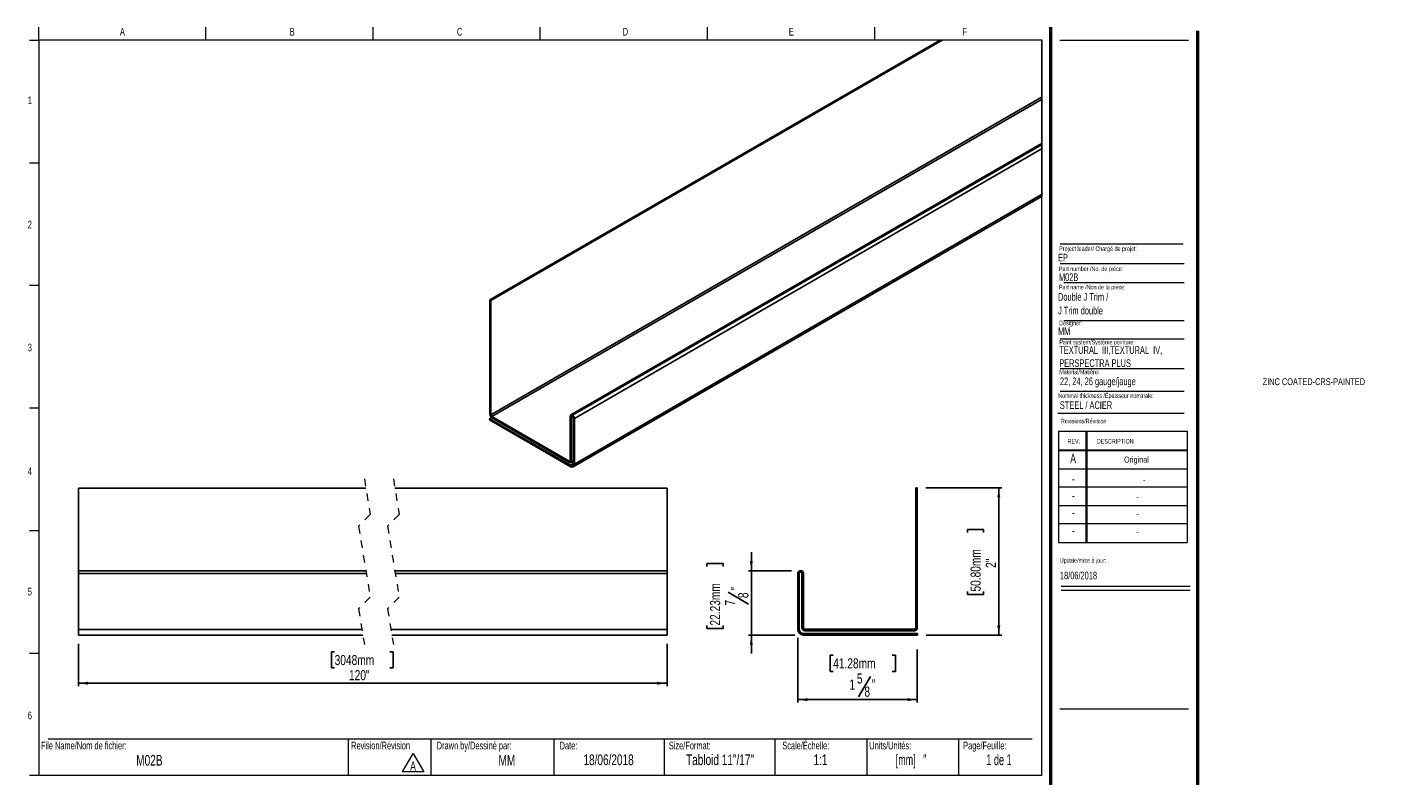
# Model space of a CAD drawing. Header units: inches. Extents: x 0.5 to 41.7, y 0.4 to 26.3.
import ezdxf

# ---------------------------------------------------------------- set-up
doc = ezdxf.new("R2010")
doc.units = ezdxf.units.IN
doc.header["$MEASUREMENT"] = 0
doc.linetypes.add('HIDDEN', pattern=[0.075, 0.05, -0.025])
doc.layers.add('FORMAT', color=7, linetype='Continuous')
doc.styles.add('SLDTEXTSTYLE0', font='TXT', dxfattribs={"width": 0.7})
doc.styles.add('SLDTEXTSTYLE1', font='TXT', dxfattribs={"width": 0.633333})
doc.styles.add('SLDTEXTSTYLE2', font='TXT', dxfattribs={"width": 0.625})
doc.styles.add('SLDTEXTSTYLE3', font='TXT', dxfattribs={"width": 0.75})
doc.dimstyles.new('SLDDIMSTYLE0', dxfattribs={"dimtxt": 0.137795, "dimasz": 0.13, "dimexe": 0, "dimexo": 0.0625, "dimgap": 0.034449, "dimtad": 1, "dimdec": 6, "dimrnd": 1e-09, "dimzin": 12, "dimdsep": 46, "dimlunit": 5, "dimtxsty": 'SLDTEXTSTYLE3', "dimsah": 1, "dimcen": 0.09, "dimadec": 0, "dimazin": 3, "dimtfac": 1, "dimtdec": 1, "dimtofl": 0, "dimtmove": 0, "dimatfit": 3, "dimfxl": 1, "dimfrac": 2, "dimtolj": 1, "dimtzin": 12, "dimarcsym": 0})
doc.dimstyles.new('SLDDIMSTYLE1', dxfattribs={"dimtxt": 0.137795, "dimasz": 0.13, "dimexe": 0, "dimexo": 0.0625, "dimgap": 0.034449, "dimtad": 1, "dimdec": 6, "dimrnd": 1e-09, "dimzin": 12, "dimdsep": 46, "dimlunit": 5, "dimtxsty": 'SLDTEXTSTYLE3', "dimsah": 1, "dimcen": 0.09, "dimadec": 0, "dimazin": 3, "dimtfac": 1, "dimtdec": 1, "dimtmove": 0, "dimatfit": 0, "dimfxl": 1, "dimfrac": 2, "dimtolj": 1, "dimtzin": 12, "dimarcsym": 0})
doc.dimstyles.new('SLDDIMSTYLE2', dxfattribs={"dimtxt": 0.137795, "dimasz": 0.13, "dimexe": 0, "dimexo": 0.0625, "dimgap": 0.034449, "dimtad": 1, "dimdec": 1, "dimrnd": 1e-09, "dimzin": 12, "dimdsep": 46, "dimlunit": 5, "dimtxsty": 'SLDTEXTSTYLE3', "dimsah": 1, "dimcen": 0.09, "dimadec": 0, "dimazin": 3, "dimtfac": 1, "dimtdec": 1, "dimtofl": 0, "dimtmove": 0, "dimatfit": 3, "dimfxl": 1, "dimfrac": 2, "dimtolj": 1, "dimtzin": 12, "dimarcsym": 0})

# ---------------------------------------------------------------- blocks, each defined once
blk = doc.blocks.new('SW_NOTE_0')
at = {"color": 0, "linetype": 'Continuous', "lineweight": 0}
for p, q in [((-0.097, 0.017), (0.049, 0.27)), ((0.049, 0.27), (0.195, 0.017)), ((0.195, 0.017), (-0.097, 0.017))]:
    blk.add_line(p, q, dxfattribs=at)
at = {"color": 0, "linetype": 'Continuous', "lineweight": 0, "insert": (0.049, 0.161), "char_height": 0.125, "attachment_point": 2, "style": 'SLDTEXTSTYLE0'}
blk.add_mtext('A', dxfattribs=at)
blk = doc.blocks.new('SW_NOTE_1')
at = {"layer": 'FORMAT', "color": 0, "char_height": 0.10417, "attachment_point": 1, "style": 'SLDTEXTSTYLE0'}
for s, insert in [('TEXTURAL  III,TEXTURAL  IV,', (0, 0.134)), ('PERSPECTRA PLUS', (0, -0.044))]:
    blk.add_mtext(s, dxfattribs=dict(at, insert=insert))
blk = doc.blocks.new('_D')
at = {"layer": 'FORMAT'}
for p, q in [((10.939, 2.391), (10.939, 1.511)), ((12.564, 2.231), (12.564, 1.511)), ((11.421, 2.154), (11.379, 2.154)), ((11.379, 2.154), (11.379, 1.935)), ((12.224, 2.154), (12.266, 2.154)), ((12.266, 2.154), (12.266, 1.935)), ((11.379, 1.935), (11.421, 1.935)), ((11.928, 1.867), (11.763, 1.591)), ((12.266, 1.935), (12.224, 1.935)), ((12.564, 1.551), (10.939, 1.551))]:
    blk.add_line(p, q, dxfattribs=at)
for points in [[(10.939, 1.551), (11.069, 1.531), (11.069, 1.571)], [(12.564, 1.551), (12.434, 1.571), (12.434, 1.531)]]:
    blk.add_solid(points, dxfattribs=at)
at = {"layer": 'FORMAT', "attachment_point": 1, "style": 'SLDTEXTSTYLE3'}
for s, insert, char_height in [('41.28mm', (11.421, 2.113), 0.1378), ('5', (11.743, 1.907), 0.138), ('1', (11.642, 1.824), 0.138), ('8', (11.845, 1.728), 0.138), ('"', (11.947, 1.826), 0.138)]:
    blk.add_mtext(s, dxfattribs=dict(at, insert=insert, char_height=char_height))
blk = doc.blocks.new('_D_1')
at = {"layer": 'FORMAT'}
for p, q in [((10.309, 3.304), (10.309, 3.554)), ((9.706, 3.36), (9.706, 3.402)), ((9.706, 3.402), (9.925, 3.402)), ((9.925, 3.402), (9.925, 3.36)), ((10.856, 3.304), (10.27, 3.304)), ((10.309, 3.304), (10.309, 2.429)), ((9.993, 3.013), (10.269, 2.848)), ((9.706, 2.558), (9.706, 2.516)), ((9.706, 2.516), (9.925, 2.516)), ((9.925, 2.516), (9.925, 2.558)), ((10.901, 2.429), (10.27, 2.429)), ((10.309, 2.429), (10.309, 2.179))]:
    blk.add_line(p, q, dxfattribs=at)
for points in [[(10.309, 3.304), (10.329, 3.434), (10.289, 3.434)], [(10.309, 2.429), (10.289, 2.299), (10.329, 2.299)]]:
    blk.add_solid(points, dxfattribs=at)
at = {"layer": 'FORMAT', "attachment_point": 1, "rotation": 90, "style": 'SLDTEXTSTYLE3'}
for s, insert, char_height in [('22.23mm', (9.747, 2.558), 0.1378), ('"', (10.034, 3.033), 0.138), ('8', (10.131, 2.931), 0.138), ('7', (9.953, 2.829), 0.138)]:
    blk.add_mtext(s, dxfattribs=dict(at, insert=insert, char_height=char_height))
blk = doc.blocks.new('_D_2')
at = {"layer": 'FORMAT'}
for p, q in [((12.682, 4.429), (13.711, 4.429)), ((13.672, 2.429), (13.672, 4.429)), ((13.247, 3.823), (13.247, 3.865)), ((13.247, 3.865), (13.465, 3.865)), ((13.465, 3.865), (13.465, 3.823)), ((13.247, 3.02), (13.247, 2.978)), ((13.247, 2.978), (13.465, 2.978)), ((13.465, 2.978), (13.465, 3.02)), ((12.687, 2.429), (13.711, 2.429))]:
    blk.add_line(p, q, dxfattribs=at)
for points in [[(13.672, 4.429), (13.652, 4.299), (13.692, 4.299)], [(13.672, 2.429), (13.692, 2.559), (13.652, 2.559)]]:
    blk.add_solid(points, dxfattribs=at)
at = {"layer": 'FORMAT', "char_height": 0.1378, "attachment_point": 1, "rotation": 90, "style": 'SLDTEXTSTYLE3'}
for s, insert in [('50.80mm', (13.288, 3.02)), ('2"', (13.494, 3.342))]:
    blk.add_mtext(s, dxfattribs=dict(at, insert=insert))
blk = doc.blocks.new('_D_3')
at = {"layer": 'FORMAT'}
for p, q in [((1.165, 2.308), (1.165, 1.735)), ((9.163, 2.308), (9.163, 1.735)), ((4.646, 2.199), (4.604, 2.199)), ((4.604, 2.199), (4.604, 1.981)), ((5.398, 2.199), (5.44, 2.199)), ((5.44, 2.199), (5.44, 1.981)), ((4.604, 1.981), (4.646, 1.981)), ((5.44, 1.981), (5.398, 1.981)), ((1.165, 1.774), (9.163, 1.774))]:
    blk.add_line(p, q, dxfattribs=at)
for points in [[(1.165, 1.774), (1.295, 1.754), (1.295, 1.794)], [(9.163, 1.774), (9.033, 1.794), (9.033, 1.754)]]:
    blk.add_solid(points, dxfattribs=at)
at = {"layer": 'FORMAT', "char_height": 0.1378, "attachment_point": 1, "style": 'SLDTEXTSTYLE3'}
for s, insert in [('3048mm', (4.646, 2.158)), ('120"', (4.841, 1.952))]:
    blk.add_mtext(s, dxfattribs=dict(at, insert=insert))

msp = doc.modelspace()

# ---------------------------------------------------------------- linework, layer by layer
at = {"color": 7, "linetype": 'Continuous', "lineweight": 18}
for p, q in [((0.6262516, 10.5170732), (0.6262516, 10.6939449)), ((2.8970849, 10.5170732), (2.8970849, 10.6939449)), ((5.1679183, 10.5170732), (5.1679183, 10.6939449)), ((7.4387516, 10.5170732), (7.4387516, 10.6939449)), ((9.7095849, 10.6939449), (9.7095849, 10.5170732)), ((11.9804183, 10.6939449), (11.9804183, 10.5170732)), ((0.5012516, 10.5170732), (0.6262516, 10.5170732)), ((14.2512516, 10.5170732), (0.6262516, 10.5170732)), ((0.6262516, 10.5170732), (0.6262516, 0.5170732)), ((14.2512516, 10.5170732), (14.2512516, 0.5170732)), ((14.5012516, 10.5170732), (16.2512516, 10.5170732)), ((0.5012516, 8.8504065), (0.6262516, 8.8504065)), ((14.5052809, 7.4796461), (16.192868, 7.4796461)), ((14.5578273, 7.2228331), (16.192868, 7.2228331)), ((0.5012516, 7.1837398), (0.6262516, 7.1837398)), ((14.5578273, 6.7072972), (16.192868, 6.7072972)), ((14.5052809, 6.4574028), (16.192868, 6.4574028)), ((14.5052809, 6.0531641), (16.192868, 6.0531641)), ((14.5052809, 5.7453132), (16.192868, 5.7453132)), ((0.5012516, 5.5170732), (0.6262516, 5.5170732)), ((14.4754278, 5.446808), (16.192868, 5.446808)), ((14.4811999, 5.1987495), (16.2311999, 5.1987495)), ((14.4811999, 5.1987495), (14.4811999, 3.6887495)), ((14.8561999, 5.1987495), (14.8561999, 3.6887495)), ((14.8661999, 5.1987495), (14.8661999, 3.6887495)), ((16.2311999, 5.1987495), (16.2311999, 3.6887495)), ((14.4811999, 4.9487495), (16.2311999, 4.9487495)), ((14.4811999, 4.9387495), (16.2311999, 4.9387495)), ((14.4811999, 4.6887495), (16.2311999, 4.6887495)), ((16.2311999, 4.4387495), (14.4811999, 4.4387495)), ((14.4811999, 4.1887495), (16.2311999, 4.1887495)), ((16.2311999, 3.9387495), (14.4811999, 3.9387495)), ((0.5012516, 3.8504065), (0.6262516, 3.8504065)), ((14.4811999, 3.6887495), (16.2311999, 3.6887495)), ((14.5215385, 3.094666), (16.2715385, 3.094666)), ((14.5215385, 3.0386495), (16.2715385, 3.0386495)), ((0.5012516, 2.1837398), (0.6262516, 2.1837398)), ((0.7512516, 1.0170732), (14.1262516, 1.0170732)), ((4.8316802, 1.0170732), (4.8316802, 0.5170732)), ((5.9539324, 1.0170732), (5.9539324, 0.5170732)), ((7.6262516, 1.0170732), (7.6262516, 0.5170732)), ((9.1262516, 1.0170732), (9.1262516, 0.5170732)), ((10.6262516, 1.0170732), (10.6262516, 0.5170732)), ((11.8762516, 1.0170732), (11.8762516, 0.5170732)), ((13.1262516, 1.0170732), (13.1262516, 0.5170732)), ((0.6262516, 0.5170732), (0.5012516, 0.5170732)), ((14.2512516, 0.5170732), (0.6262516, 0.5170732))]:
    msp.add_line(p, q, dxfattribs=at)
at = {"color": 7, "linetype": 'Continuous', "lineweight": 50}
for p, q in [((14.3762516, 10.6939449), (14.3762516, 0.3920732)), ((16.3762516, 0.3920732), (16.3762516, 10.6420732))]:
    msp.add_line(p, q, dxfattribs=at)
at = {"color": 7, "linetype": 'Continuous', "lineweight": 25}
for p, q in [((6.7550577, 6.9846335), (12.8740846, 10.5170722)), ((6.7691985, 6.9764695), (12.9023663, 10.5170722)), ((6.7691985, 5.4230505), (14.2592074, 9.7469403)), ((6.7828935, 5.3993259), (14.2592074, 9.71531)), ((14.2592074, 9.1185103), (7.8560681, 5.4220578)), ((7.8735646, 5.4203237), (14.2592074, 9.1066762)), ((7.8793561, 5.416982), (14.2592074, 9.0999906)), ((7.9041038, 5.374116), (14.2592074, 9.0428382)), ((7.8875318, 4.7169161), (14.2592074, 8.3952056)), ((7.9041038, 4.7535448), (14.2592074, 8.422267)), ((6.7550577, 6.9846335), (6.7550577, 5.4312144)), ((6.7550577, 6.9846335), (6.7691985, 6.9764695)), ((6.7691985, 6.9764695), (6.7691985, 5.4230505)), ((6.7513969, 5.3699953), (6.7787212, 5.3857694)), ((6.7513969, 5.353665), (6.7513969, 5.3699953)), ((7.8475357, 4.7372075), (6.7513969, 5.3699953)), ((7.8475357, 4.7208772), (6.7513969, 5.353665)), ((6.7828935, 5.3993259), (7.835122, 4.7918889)), ((6.7828935, 5.3829957), (7.835122, 4.7755586)), ((7.848817, 4.7997994), (7.848817, 5.4060326)), ((7.8629578, 4.7916355), (7.8629578, 5.3978687)), ((7.8735646, 5.4203237), (7.8793561, 5.416982)), ((7.8735646, 5.4039934), (7.8793561, 5.4006518)), ((7.889963, 5.3822799), (7.889963, 4.7617088)), ((7.9041038, 5.374116), (7.9041038, 4.7535448)), ((7.8548056, 4.7736086), (7.889963, 4.793907)), ((12.564034, 4.4288081), (12.544034, 4.4288081)), ((12.544034, 4.4288081), (12.544034, 2.5263672)), ((12.564034, 4.4288081), (12.564034, 2.5263672)), ((1.1651815, 4.4257471), (5.0704637, 4.4257471)), ((1.1651815, 4.4257471), (1.1651815, 3.3007471)), ((5.4641631, 4.4257471), (9.1632227, 4.4257471)), ((9.1632227, 4.4257471), (9.1632227, 3.3007471)), ((1.1651815, 3.3007471), (1.1651815, 3.2657471)), ((1.1651815, 3.3007471), (5.0704637, 3.3007471)), ((1.1651815, 3.2657471), (1.1651815, 2.5057471)), ((1.1651815, 3.2657471), (5.0761567, 3.2657471)), ((5.4641631, 3.3007471), (9.1632227, 3.3007471)), ((5.4698608, 3.2657471), (9.1632227, 3.2657471)), ((9.1632227, 3.3007471), (9.1632227, 3.2657471)), ((9.1632227, 3.2657471), (9.1632227, 2.5057471)), ((10.939034, 3.2688081), (10.939034, 2.5088081)), ((10.959034, 3.2688081), (10.959034, 2.5088081)), ((10.982223, 3.3038081), (10.974034, 3.3038081)), ((10.982223, 3.2838081), (10.974034, 3.2838081)), ((10.997223, 2.5263672), (10.997223, 3.2688081)), ((11.017223, 2.5263672), (11.017223, 3.2688081)), ((1.1651815, 2.5057471), (5.0167491, 2.5057471)), ((1.1651815, 2.5057471), (1.1651815, 2.4257471)), ((1.1651815, 2.4257471), (5.0297683, 2.4257471)), ((5.4104485, 2.5057471), (9.1632227, 2.5057471)), ((5.4234724, 2.4257471), (9.1632227, 2.4257471)), ((9.1632227, 2.5057471), (9.1632227, 2.4257471)), ((11.019034, 2.4488081), (12.5692093, 2.4488081)), ((11.019034, 2.4288081), (12.5692093, 2.4288081)), ((12.5246639, 2.5069971), (11.0365931, 2.5069971)), ((12.5246639, 2.4869971), (11.0365931, 2.4869971)), ((12.5692093, 2.4288081), (12.5692093, 2.4488081))]:
    msp.add_line(p, q, dxfattribs=at)
at = {"color": 8, "linetype": 'Continuous', "lineweight": 25}
for p, q in [((7.8629578, 5.3978687), (7.8735693, 5.4039934)), ((7.835122, 4.7918889), (7.848817, 4.7997971)), ((7.8629578, 4.7916355), (7.889963, 4.8072242)), ((7.8475357, 4.7372075), (7.889963, 4.7616994))]:
    msp.add_line(p, q, dxfattribs=at)
at = {"color": 7, "linetype": 'HIDDEN', "lineweight": 18}
for p, q in [((5.0501158, 4.5507471), (5.128856, 4.0669872)), ((5.4438166, 4.5507471), (5.5225567, 4.0669872)), ((5.128856, 4.0669872), (4.9713756, 3.9095069)), ((5.5225567, 4.0669872), (5.3650764, 3.9095069)), ((4.9713756, 3.9095069), (5.128856, 2.9419872)), ((5.3650764, 3.9095069), (5.5225567, 2.9419872)), ((5.128856, 2.9419872), (4.9713756, 2.7845069)), ((4.9713756, 2.7845069), (5.0501158, 2.3007471)), ((5.5225567, 2.9419872), (5.3650764, 2.7845069)), ((5.3650764, 2.7845069), (5.4438166, 2.3007471))]:
    msp.add_line(p, q, dxfattribs=at)
at = {"color": 7, "linetype": 'Continuous', "lineweight": 18, "flags": 128}
msp.add_lwpolyline([(14.2592074, 8.3952056), (14.2592074, 8.422267), (14.2592074, 9.0428382), (14.2592074, 9.0999906), (14.2592074, 9.1066762), (14.2592074, 9.1185103), (14.2592074, 9.71531), (14.2592074, 9.7469403), (14.2592074, 10.5170722), (12.9023663, 10.5170722), (12.8740846, 10.5170722)], dxfattribs=at)
at = {"color": 7, "linetype": 'Continuous', "lineweight": 25}
for centre, radius, start, end in [((6.8154898, 5.4339569), 0.0604943, 182.59832842, 237.39584369), ((6.7989504, 5.4244098), 0.0297829, 182.6159029, 237.37550048), ((7.863903, 5.4084815), 0.0152835, 50.78992714, 189.22037367), ((7.8694243, 5.3989169), 0.0065508, 50.79936356, 189.20780037), ((7.850383, 5.3716783), 0.0537761, 2.59807434, 57.39977379), ((7.8669341, 5.3812322), 0.0230527, 2.6048934, 57.39428045), ((7.8404675, 4.7984445), 0.0084587, 230.80588581, 9.21743566), ((7.8459888, 4.7888799), 0.0171913, 230.79421123, 9.22369105), ((7.8640977, 4.757513), 0.0262033, 230.79782795, 9.21408905), ((7.8696186, 4.7479491), 0.0349362, 230.79531974, 9.21678141), ((10.974034, 3.2688081), 0.035, 90, 180), ((10.974034, 3.2688081), 0.015, 90, 180), ((10.982223, 3.2688081), 0.035, 0, 90), ((10.982223, 3.2688081), 0.015, 0, 90), ((11.019034, 2.5088081), 0.08, 180, 270), ((11.019034, 2.5088081), 0.06, 180, 270), ((11.0365931, 2.5263672), 0.0393701, 180, 270), ((11.0365931, 2.5263672), 0.0193701, 180, 270), ((12.5246639, 2.5263672), 0.0393701, 270, 0), ((12.5246639, 2.5263672), 0.0193701, 270, 0)]:
    msp.add_arc(centre, radius, start, end, dxfattribs=at)
at = {"layer": 'FORMAT', "color": 250, "lineweight": 18, "true_color": 0x454545}
msp.add_line((14.5052809, 7.7477891), (16.1756542, 7.7477891), dxfattribs=at)
at = {"layer": 'FORMAT', "lineweight": 18}
msp.add_line((14.5012516, 1.4265536), (16.2512516, 1.4265536), dxfattribs=at)

# ---------------------------------------------------------------- block references
at = {"color": 7, "linetype": 'Continuous', "lineweight": 0}
msp.add_blockref('SW_NOTE_0', (5.6629239, 0.5500403), dxfattribs=at)
at = {"layer": 'FORMAT'}
msp.add_blockref('SW_NOTE_1', (14.4936793, 6.2219515), dxfattribs=at)

# ---------------------------------------------------------------- texts
at = {"color": 7, "linetype": 'Continuous', "lineweight": 0}
for s, insert, char_height, attachment_point, style in [('A', (1.7614258, 10.6839024), 0.1041667, 2, 'SLDTEXTSTYLE0'), ('B', (4.0695891, 10.6839024), 0.1041667, 2, 'SLDTEXTSTYLE0'), ('C', (6.3441318, 10.6839024), 0.1041667, 2, 'SLDTEXTSTYLE0'), ('D', (8.5974733, 10.6839024), 0.1041667, 2, 'SLDTEXTSTYLE0'), ('E', (10.8526565, 10.6839024), 0.1041667, 2, 'SLDTEXTSTYLE0'), ('F', (13.2074254, 10.6839024), 0.1041667, 2, 'SLDTEXTSTYLE0'), ('1', (0.5037246, 9.7518248), 0.1041667, 2, 'SLDTEXTSTYLE0'), ('2', (0.5037246, 8.0618626), 0.1041667, 2, 'SLDTEXTSTYLE0'), ('EP', (14.4770103, 7.6126145), 0.10416667, 1, 'SLDTEXTSTYLE0'), ('Project leader/ Chargé de projet:', (14.4927736, 7.7128037), 0.0625, 1, 'SLDTEXTSTYLE0'), ('Part number /No. de pièce:', (14.4892638, 7.4395042), 0.0625, 1, 'SLDTEXTSTYLE0'), ('M02B', (14.4892638, 7.3462932), 0.10416667, 1, 'SLDTEXTSTYLE0'), ('Designer:', (14.4927736, 6.7027068), 0.0625, 1, 'SLDTEXTSTYLE0'), ('MM', (14.4770103, 6.6115619), 0.10416667, 1, 'SLDTEXTSTYLE0'), ('3', (0.5037246, 6.3910002), 0.1041667, 2, 'SLDTEXTSTYLE0'), ('Paint system/Système peinture:', (14.4936793, 6.4423393), 0.0625, 1, 'SLDTEXTSTYLE0'), ('ZINC COATED-CRS-PAINTED', (17.2579034, 5.920721), 0.09375, 1, 'SLDTEXTSTYLE0'), ('Nominal thickness /Épaisseur nominale:', (14.4802784, 5.7152135), 0.0625, 1, 'SLDTEXTSTYLE0'), ('STEEL / ACIER', (14.5019361, 5.6065758), 0.104166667, 1, 'SLDTEXTSTYLE0'), ('Revisions/Révision', (14.5156012, 5.3694188), 0.0625, 1, 'SLDTEXTSTYLE0'), ('REV.', (14.6062312, 5.0951297), 0.0625, 1, 'SLDTEXTSTYLE0'), ('DESCRIPTION', (15.0041424, 5.0951297), 0.0625, 1, 'SLDTEXTSTYLE0'), ('A', (14.6820414, 4.8942809), 0.125, 2, 'SLDTEXTSTYLE0'), ('Original', (15.5419694, 4.8554617), 0.08333333, 2, 'SLDTEXTSTYLE0'), ('4', (0.5037246, 4.7085424), 0.1041667, 2, 'SLDTEXTSTYLE0'), ('-', (14.6833579, 4.6174037), 0.125, 2, 'SLDTEXTSTYLE0'), ('-', (15.6471739, 4.5785845), 0.0833333, 2, 'SLDTEXTSTYLE0'), ('-', (14.6833579, 4.3881653), 0.125, 2, 'SLDTEXTSTYLE0'), ('-', (15.5556728, 4.3493461), 0.0833333, 2, 'SLDTEXTSTYLE0'), ('-', (14.6833579, 4.1569001), 0.125, 2, 'SLDTEXTSTYLE0'), ('-', (15.5556728, 4.118081), 0.0833333, 2, 'SLDTEXTSTYLE0'), ('-', (14.6833579, 3.9142956), 0.125, 2, 'SLDTEXTSTYLE0'), ('-', (15.5556728, 3.8754764), 0.0833333, 2, 'SLDTEXTSTYLE0'), ('Update/mise à jour:', (14.5009021, 3.4746831), 0.0625, 1, 'SLDTEXTSTYLE0'), ('18/06/2018', (14.5029298, 3.2903145), 0.10416667, 1, 'SLDTEXTSTYLE0'), ('5', (0.5037246, 3.0715769), 0.1041667, 2, 'SLDTEXTSTYLE0'), ('6', (0.5037246, 1.3878409), 0.1041667, 2, 'SLDTEXTSTYLE0'), ('File Name/Nom de fichier:', (0.6549319, 0.9786785), 0.104166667, 1, 'SLDTEXTSTYLE0'), ('Revision/Révision', (4.8700984, 0.9786785), 0.104166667, 1, 'SLDTEXTSTYLE0'), ('Drawn by/Dessiné par:', (6.0332993, 0.9786785), 0.104166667, 1, 'SLDTEXTSTYLE0'), ('Date:', (7.7035091, 0.9786785), 0.10416667, 1, 'SLDTEXTSTYLE0'), ('Size/Format:', (9.1875093, 0.9786785), 0.104166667, 1, 'SLDTEXTSTYLE0'), ('Scale/Échelle:', (10.7293877, 0.9786785), 0.104166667, 1, 'SLDTEXTSTYLE0'), ('Units/Unités:', (11.9111167, 0.9786785), 0.104166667, 1, 'SLDTEXTSTYLE0'), ('Page/Feuille:', (13.1879976, 0.9786785), 0.104166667, 1, 'SLDTEXTSTYLE0'), ('M02B', (2.1283142, 0.7993968), 0.14583333, 2, 'SLDTEXTSTYLE0'), ('MM', (6.9863934, 0.7993968), 0.14583333, 2, 'SLDTEXTSTYLE0'), ('18/06/2018', (8.3687858, 0.805962), 0.14583333, 2, 'SLDTEXTSTYLE0'), ('Tabloid 11"/17"', (9.8831067, 0.805962), 0.145833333, 2, 'SLDTEXTSTYLE0'), ('1:1', (11.2474421, 0.805962), 0.14583333, 2, 'SLDTEXTSTYLE0'), ('[mm]   "', (12.4789981, 0.805962), 0.14583333, 2, 'SLDTEXTSTYLE2'), ('1 de 1', (13.6742198, 0.805962), 0.14583333, 2, 'SLDTEXTSTYLE1')]:
    msp.add_mtext(s, dxfattribs=dict(at, insert=insert, char_height=char_height, attachment_point=attachment_point, style=style))
at = {"layer": 'FORMAT', "attachment_point": 1, "style": 'SLDTEXTSTYLE0'}
for s, insert, char_height in [('Part name /Non de la pièce:', (14.4892638, 7.1904184), 0.0625), ('Double J Trim /', (14.4770103, 7.0784856), 0.104166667), ('J Trim double', (14.4770103, 6.8922265), 0.104166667), ('Material/Matière:', (14.4936793, 6.0368173), 0.0625), ('22, 24, 26 gauge/jauge', (14.503118, 5.9304258), 0.104166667)]:
    msp.add_mtext(s, dxfattribs=dict(at, insert=insert, char_height=char_height))

# ---------------------------------------------------------------- dimensions: what is measured, and where the dimension line sits
at = {"layer": 'FORMAT'}
for base, p1, p2, angle, dimstyle, picture, middle in [((13.6715715, 4.4288081), (12.5692093, 2.4288081), (12.564034, 4.4288081), 90, 'SLDDIMSTYLE2', '_D_2', (13.6715715, 3.4217761)), ((10.3091128, 2.4288081), (10.974034, 3.3038081), (11.019034, 2.4288081), 90, 'SLDDIMSTYLE1', '_D_1', (10.3091128, 2.9591273)), ((10.939034, 1.5508554), (12.564034, 2.5263672), (10.939034, 2.5088081), 0, 'SLDDIMSTYLE0', '_D', (11.8227941, 1.5508554))]:
    dim = msp.add_linear_dim(base=base, p1=p1, p2=p2, angle=angle, dimstyle=dimstyle, dxfattribs=at)
    dim.commit()
    dim.dimension.update_dxf_attribs({"geometry": picture, "text_midpoint": middle, "dimtype": 160})
dim = msp.add_linear_dim(base=(9.1632208, 1.7744532), p1=(1.1651834, 2.4257471), p2=(9.1632208, 2.4257471), angle=0, text='120"', dimstyle='SLDDIMSTYLE2', dxfattribs=at)
dim.commit()
dim.dimension.update_dxf_attribs({"geometry": '_D_3', "text_midpoint": (5.0220694, 1.7744532), "dimtype": 160})

doc.saveas('drawing.dxf')
